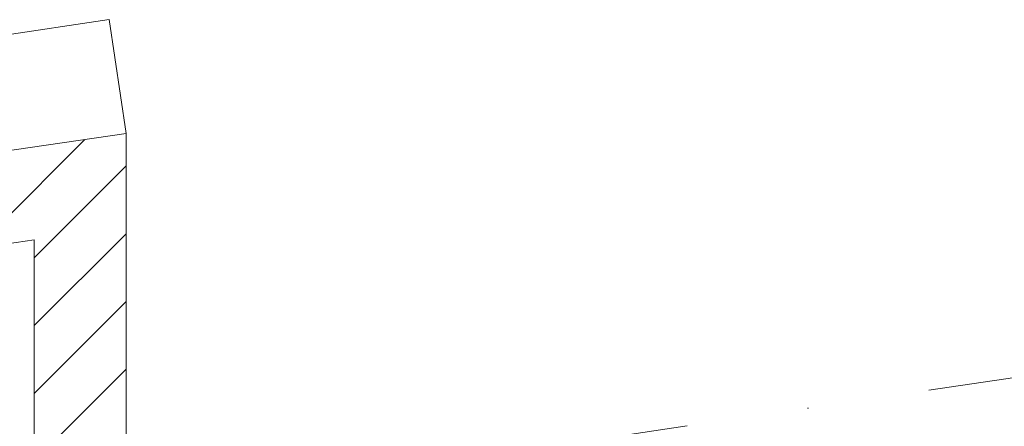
# Model space of a CAD drawing. Header units: metres. Extents: x 10441 to 19716, y -6570 to 1447.
# Tile 126 of 136: x 18079 to 18208, y -2833 to -2780. Entities that reach past the tile are written whole.
import ezdxf
from ezdxf.enums import TextEntityAlignment as Align

# ---------------------------------------------------------------- set-up
doc = ezdxf.new("R2010")
doc.units = ezdxf.units.M
doc.header["$MEASUREMENT"] = 0
doc.linetypes.add('8', pattern=[0.5, 0.25, -0.25])
doc.linetypes.add('DASHDOT', pattern=[25.4, 12.7, -6.35, 0, -6.35])
for name, color, linetype, lineweight in [('#elektryczne', 8, 'Continuous', 20), ('A_HACZE', 8, 'Continuous', 5), ('A_OSIE', 8, 'Continuous', 13), ('A_OZACZENIE DRZWI', 8, 'Continuous', 13), ('A_OZNACZENIA OKIEN', 8, 'Continuous', 13), ('A_STAL CIENKIE', 8, 'Continuous', 0), ('A_TYNK', 8, 'Continuous', 5)]:
    doc.layers.add(name, color=color, linetype=linetype, lineweight=lineweight)
doc.styles.add('m1_romans', font='romans.shx', dxfattribs={"width": 0.8})

# ---------------------------------------------------------------- blocks, each defined once
blk = doc.blocks.new('podkład')
at = {"layer": 'A_HACZE', "color": 8, "linetype": 'Continuous'}
for p, q in [((13905.23, -550.71), (13891, -564.95)), ((13910.62, -554.16), (13898.62, -566.16)), ((13910.62, -563), (13898.62, -575)), ((13910.62, -571.84), (13898.62, -583.84)), ((13910.62, -580.68), (13898.62, -592.68))]:
    blk.add_line(p, q, dxfattribs=at)
at = {"layer": 'A_OSIE', "color": 8, "linetype": 'DASHDOT', "ltscale": 2.5}
blk.add_line((13512.06, -657.93), (14256.99, -547.67), dxfattribs=at)
at = {"layer": 'A_STAL CIENKIE', "color": 8, "linetype": '8', "ltscale": 100}
for p, q in [((10325.66, -1065.38), (13908.4, -535.07)), ((13908.4, -535.07), (13910.62, -549.91)), ((13910.62, -549.91), (10327.86, -1080.21))]:
    blk.add_line(p, q, dxfattribs=at)
at = {"layer": 'A_TYNK', "color": 8, "linetype": 'Continuous'}
for p, q in [((13504.95, -609.95), (13910.62, -549.91)), ((13910.62, -549.91), (13910.62, -750.03)), ((13506.71, -621.83), (13898.62, -563.82)), ((13898.62, -563.82), (13898.62, -750.03))]:
    blk.add_line(p, q, dxfattribs=at)
at = {"layer": 'A_OZACZENIE DRZWI', "color": 8, "ltscale": 0.1, "style": 'm1_romans', "width": 0.8}
for rotation, p in [(98.4861, (12735.07, -773.13)), (360, (12573.8, -1012.7)), (90, (11565.29, -1150.14)), (90, (11872.29, -1150.14)), (90, (12230.03, -1245.64)), (90, (12385.87, -1249.44)), (90, (11565.29, -1370.89)), (90, (11872.29, -1370.89)), (90, (12230.03, -1370.89)), (90, (12389.3, -1370.89)), (90, (11748.79, -1556.15)), (90, (11986.6, -1556.15)), (90, (12389.3, -1556.15)), (360, (12235.05, -1664.2)), (360, (12235.05, -1880.2)), (90, (11745.78, -2001.94))]:
    blk.add_attdef('SZEROKOSC', text='', height=10, rotation=rotation, dxfattribs=at).set_placement(p, align=Align.BOTTOM_CENTER)
for rotation, p in [(98.4861, (12738.56, -773.47)), (360, (12572.95, -1016.09)), (90, (11568.68, -1150.99)), (90, (11875.68, -1150.99)), (90, (12233.42, -1246.49)), (90, (12389.27, -1250.29)), (90, (11568.68, -1371.74)), (90, (11875.68, -1371.74)), (90, (12233.42, -1371.74)), (90, (12392.69, -1371.74)), (90, (11752.19, -1557)), (90, (11990, -1557)), (90, (12392.69, -1557)), (360, (12234.2, -1667.59)), (360, (12234.2, -1883.59)), (90, (11749.18, -2002.79))]:
    blk.add_attdef('WYSOKOSC', text='', height=10, rotation=rotation, dxfattribs=at).set_placement(p, align=Align.TOP_CENTER)
at = {"layer": 'A_OZNACZENIA OKIEN', "color": 8, "ltscale": 0.1, "style": 'm1_romans', "width": 0.8}
for rotation, p in [(278.8676, (13403.28, -587.56)), (278.8676, (13013.44, -645.27)), (278.8676, (12475.3, -724.92)), (278.8676, (12253.72, -757.72)), (0, (14011.09, -903.42)), (278.8676, (11051.11, -935.72)), (278.8676, (10670.26, -992.09)), (0, (14011.09, -1578.09)), (90, (10823, -2081.55)), (90, (11208, -2081.55)), (90, (11974, -2081.55)), (90, (13179.19, -2081.55)), (90, (13543.19, -2081.55))]:
    blk.add_attdef('WYSOKOSC', text='', height=10, rotation=rotation, dxfattribs=at).set_placement(p, align=Align.TOP_CENTER)
for rotation, p in [(278.8676, (13373.71, -593.04)), (278.8676, (12983.87, -650.74)), (278.8676, (12445.73, -730.4)), (278.8676, (12224.15, -763.19)), (0, (14017.48, -900.03)), (278.8676, (11021.54, -941.2)), (278.8676, (10640.69, -997.57)), (0, (14017.48, -1574.7)), (90, (10819.6, -2080.7)), (90, (11204.6, -2080.7)), (90, (11970.6, -2080.7)), (90, (13175.8, -2080.7)), (90, (13539.8, -2080.7))]:
    blk.add_attdef('SZEROKOSC', text='', height=10, rotation=rotation, dxfattribs=at).set_placement(p, align=Align.BOTTOM_CENTER)

msp = doc.modelspace()

# ---------------------------------------------------------------- block references
at = {"layer": '#elektryczne', "color": 8, "linetype": 'Continuous', "lineweight": 18}
msp.add_blockref('podkład', (4182.37, -2244.78), dxfattribs=at)

doc.saveas('drawing.dxf')
